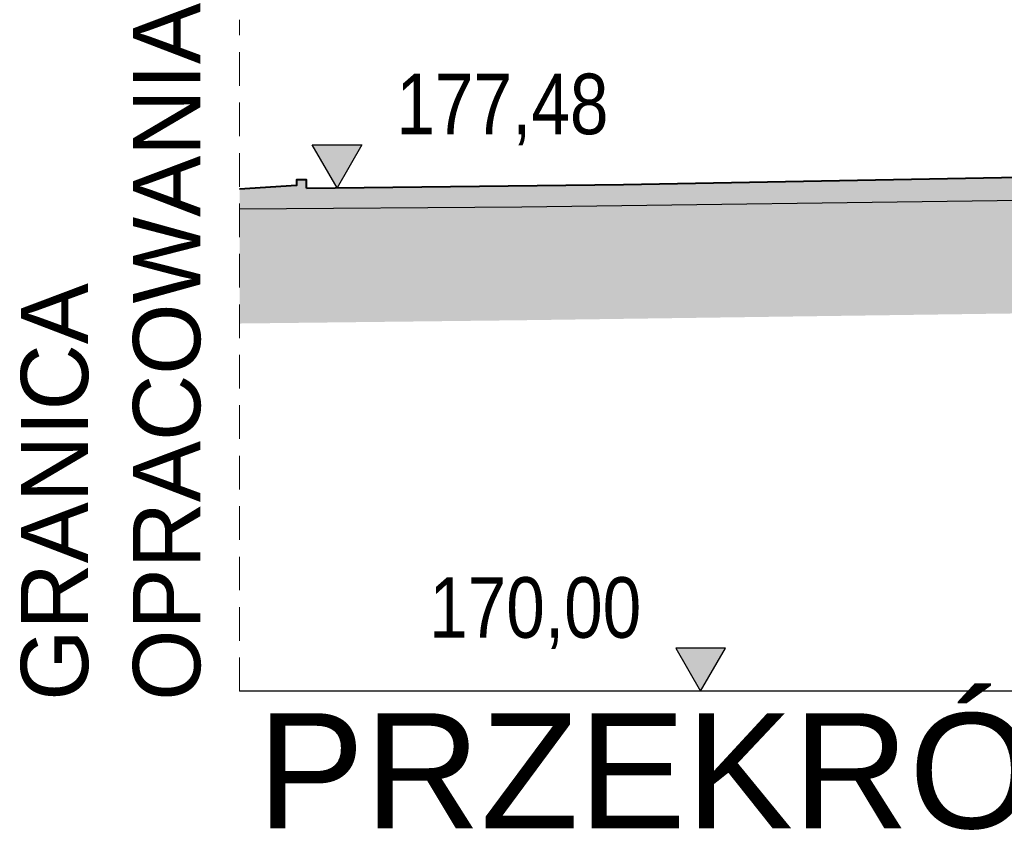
# Model space of a CAD drawing. Header units: metres. Extents: x 964 to 7125, y -212 to 9570.
# Tile 115 of 185: x 2074 to 2089, y 234 to 246. Entities that reach past the tile are written whole.
import ezdxf

# ---------------------------------------------------------------- set-up
doc = ezdxf.new("R2010")
doc.units = ezdxf.units.M
doc.linetypes.add('CIĄGłA', pattern=[0])
doc.linetypes.add('DASH', pattern=[0.75, 0.5, -0.25])
doc.layers.add('- AGP-1_OPISY', color=7, linetype='Continuous', lineweight=13)
doc.layers.add('AGP1_OPISY', color=7, linetype='Continuous', lineweight=13)
doc.layers.add('zz-odwodnienie', color=5, linetype='Continuous')
doc.styles.add('ARIAL', font='arial.ttf')
doc.styles.add('GENERATED_STYLE_2', font='arial.ttf')
doc.styles.get("Standard").update_dxf_attribs({"font": 'arial.ttf'})

# ---------------------------------------------------------------- blocks, each defined once
blk = doc.blocks.new('d_rzędna')
at = {"layer": 'zz-odwodnienie'}
blk.add_hatch(color=0, dxfattribs=at).paths.add_polyline_path([(0, 0), (0.369, 0.639), (-0.369, 0.639)])
at = {"layer": 'zz-odwodnienie', "color": 0}
for p, q in [((-0.369, 0.639), (0, 0)), ((0.369, 0.639), (-0.369, 0.639)), ((-0.369, 0.639), (0, 0)), ((0.369, 0.639), (-0.369, 0.639)), ((0, 0), (0.369, 0.639)), ((0, 0), (0.369, 0.639))]:
    blk.add_line(p, q, dxfattribs=at)

msp = doc.modelspace()

# ---------------------------------------------------------------- hatches: boundary and pattern name
at = {"lineweight": 9, "true_color": 0xed1f24}
h = msp.add_hatch(dxfattribs=at)
h.set_pattern_fill('AR-CONC', color=240, scale=0.001, angle=45)
h.set_pattern_definition([(95, (-246.40574, -178.47514), (0.14009465, 0.117553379), [0.01905, -0.20955]), (40, (-246.40574, -178.47514), (-0.160018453, 0.110176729), [0.01524, -0.167640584]), (145.451445, (-246.39407, -178.46534), (-0.019923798, 0.227730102), [0.016190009, -0.178090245]), (91.1842, (-246.44167, -178.43922), (0.221410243, 0.161953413), [0.028575, -0.314325]), (141.635558, (-246.42321, -178.42572), (-0.007086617, 0.342826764), [0.024285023, -0.267135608]), (36.184151, (-246.44167, -178.43922), (-0.007086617, 0.342826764), [0.022859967, -0.251459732]), (66, (-246.41472, -178.43024), (0.179519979, 0.034895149), [0.01905, -0.20955]), (11, (-246.41472, -178.43024), (-0.086539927, 0.173941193), [0.01524, -0.16764]), (116.451445, (-246.39976, -178.42733), (0.092980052, 0.208836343), [0.016190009, -0.178089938]), (82.5, (-246.405744, -178.47514), (-0.057605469, 0.0619734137), [0, -0.165608, 0, -0.17018, 0, -0.168275]), (52.5, (-246.40574, -178.47514), (-0.0235897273, 0.1180870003), [0, -0.097028, 0, -0.161798, 0, -0.064135]), (12.5, (-246.445796, -178.51519), (0.099927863, 0.0918261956), [0, -0.0635, 0, -0.19812, 0, -0.26289]), (2.5, (-246.46376, -178.53315), (0.0867639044, 0.122722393), [0, -0.08255, 0, -0.131572, 0, -0.18669])])
h.paths.add_polyline_path([(2111.635, 244.193), (2107.202, 244.232), (2099.771, 244.262), (2089.772, 244.162), (2083.349, 244.042), (2078.636, 243.992), (2078.636, 244.112), (2078.486, 244.112), (2078.486, 244.032), (2077.643, 243.975), (2077.643, 243.683), (2081.84, 243.712), (2096.714, 243.912), (2110.836, 243.812)])
at = {"transparency": 33554559}
h = msp.add_hatch(color=256, dxfattribs=at)
h.dxf.hatch_style = 1
h.paths.add_polyline_path([(2132.425, 244.014), (2132.425, 243.902), (2127.658, 244.026), (2125.088, 244.032), (2124.932, 244.074), (2111.635, 244.193), (2110.836, 243.812), (2096.714, 243.912), (2081.84, 243.712), (2077.643, 243.683), (2077.643, 241.978), (2081.857, 242.027), (2096.717, 242.232), (2111.285, 242.196), (2113.415, 242.177), (2122.651, 242.095), (2124.71, 242.076), (2132.987, 242.012), (2132.987, 244.012)])

# ---------------------------------------------------------------- linework, layer by layer
at = {"layer": '- AGP-1_OPISY', "color": 242, "linetype": 'CIĄGłA', "lineweight": 40, "true_color": 0xcd2027}
for points in [[(2078.636, 243.992), (2083.349, 244.042), (2089.772, 244.162), (2099.771, 244.262), (2107.202, 244.232), (2126.249, 244.062), (2132.425, 243.902), (2132.425, 244.022), (2132.987, 244.012)], [(2078.636, 243.992), (2078.636, 244.112), (2078.486, 244.112), (2078.486, 244.032), (2077.643, 243.975)]]:
    msp.add_lwpolyline(points, dxfattribs=at)
at = {"color": 18, "linetype": 'DASH', "lineweight": 9, "true_color": 0x000000}
msp.add_lwpolyline([(2077.643, 236.512), (2077.643, 246.494)], dxfattribs=at)
at = {"lineweight": 30}
msp.add_lwpolyline([(2077.643, 243.683), (2081.84, 243.712), (2096.714, 243.912), (2110.836, 243.812), (2111.635, 244.193)], dxfattribs=at)
at = {"color": 242, "true_color": 0xcd2027}
msp.add_lwpolyline([(2132.987, 236.512), (2077.643, 236.512)], dxfattribs=at)

# ---------------------------------------------------------------- block references
at = {"layer": 'zz-odwodnienie', "xscale": -1}
msp.add_blockref('d_rzędna', (2079.091, 243.997), dxfattribs=at)
at = {"layer": 'zz-odwodnienie'}
msp.add_blockref('d_rzędna', (2084.495, 236.512), dxfattribs=at)

# ---------------------------------------------------------------- texts
at = {"layer": 'AGP1_OPISY', "color": 18, "linetype": 'Continuous', "lineweight": 5, "true_color": 0x000000, "insert": (2074.39, 236.368), "char_height": 1, "width": 47.22046, "attachment_point": 1, "rotation": 90, "style": 'GENERATED_STYLE_2'}
msp.add_mtext('GRANICA\\POPRACOWANIA', dxfattribs=at)
at = {"layer": 'AGP1_OPISY', "color": 18, "linetype": 'Continuous', "lineweight": 40, "true_color": 0x000000, "insert": (2077.905, 236.185), "char_height": 1.71, "width": 59.02557, "attachment_point": 1, "style": 'ARIAL'}
msp.add_mtext('PRZEKRÓJ A-A', dxfattribs=at)
at = {"layer": 'zz-odwodnienie', "color": 242, "true_color": 0xcd2027, "insert": (2083.126, 245.692), "char_height": 0.9, "width": 5.78409, "attachment_point": 3}
msp.add_mtext('{\\fArial Narrow|b0|i0|c238|p34;177,48}', dxfattribs=at)
at = {"layer": 'zz-odwodnienie', "insert": (2080.46, 238.207), "char_height": 0.9, "width": 5.78409, "attachment_point": 1}
msp.add_mtext('{\\fArial Narrow|b0|i0|c238|p34;170,00}', dxfattribs=at)

doc.saveas('drawing.dxf')
